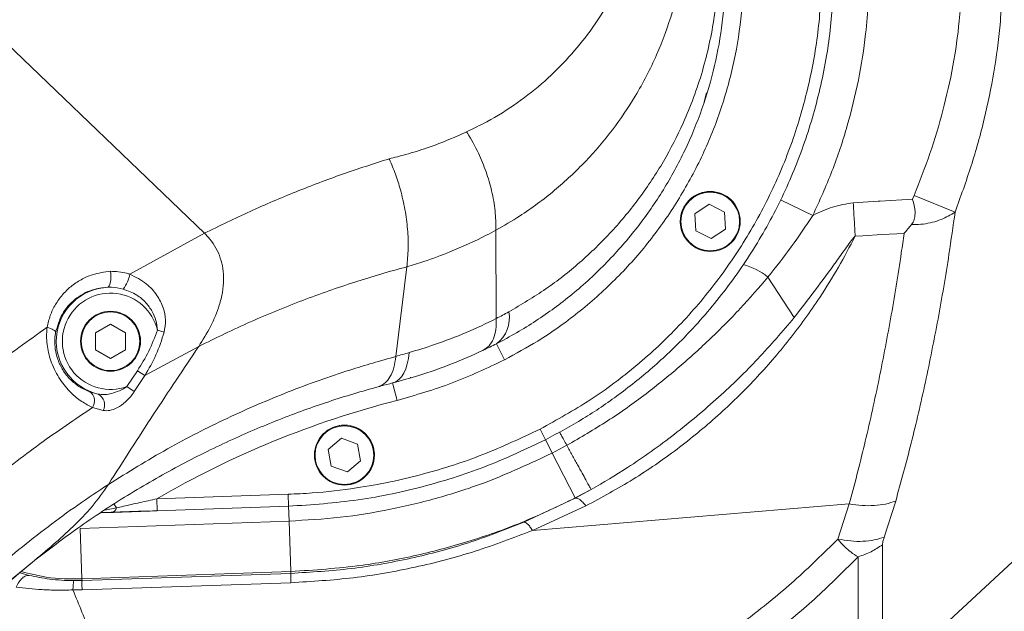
# Model space of a CAD drawing. Header units: millimetres. Extents: x 19214 to 26510, y -7957 to -532.
# Tile 139 of 150: x 22242 to 22406, y -1999 to -1900. Entities that reach past the tile are written whole.
import ezdxf

# ---------------------------------------------------------------- set-up
doc = ezdxf.new("R2010")
doc.units = ezdxf.units.MM
doc.header["$LTSCALE"] = 0.3175
doc.layers.add('1轮廓实线层', color=7, linetype='Continuous', lineweight=18)
doc.layers.add('7标注层', color=4, linetype='Continuous', lineweight=13)
doc.styles.add('标准汉字', font='gbenor.shx', dxfattribs={"bigfont": 'gbcbig.shx'})
doc.dimstyles.new('M1：18', dxfattribs={"dimscale": 18, "dimtxt": 3.5, "dimasz": 2.5, "dimexe": 2, "dimexo": 0, "dimgap": 1.5, "dimtad": 1, "dimdec": 1, "dimdsep": 46, "dimtxsty": '标准汉字', "dimcen": 5, "dimdle": 5, "dimclrd": 1, "dimclre": 1, "dimclrt": 256, "dimadec": 4, "dimazin": 2, "dimtfac": 1, "dimtdec": 1, "dimtmove": 0, "dimatfit": 3, "dimfxl": 1, "dimtolj": 1, "dimarcsym": 0})

# ---------------------------------------------------------------- blocks, each defined once
blk = doc.blocks.new('*D23')
at = {"layer": '7标注层', "color": 1, "lineweight": -2, "ltscale": 10, "transparency": 16777216}
for p, q in [((22118.02, -2008.55), (22118.02, -1561.34)), ((22311.04, -2053.51), (22636.23, -1996.17))]:
    blk.add_line(p, q, dxfattribs=at)
blk.add_arc((22118.02, -2087.55), 490.21, 15.2614, 84.7386, dxfattribs=at)
at = {"layer": '7标注层', "color": 1, "transparency": 16777216}
for points in [[(22163.31, -1591.91), (22162.62, -1606.89), (22118.02, -1597.34)], [(22583.62, -1960.15), (22598.26, -1956.87), (22600.78, -2002.42)]]:
    blk.add_solid(points, dxfattribs=at)
at = {"layer": 'Defpoints', "color": 0, "transparency": 16777216}
for p in [(22511.23, -1794.81), (22118.02, -2008.55), (22311.04, -2053.51), (22118.02, -2087.55), (22118.02, -2883.07)]:
    blk.add_point(p, dxfattribs=at)
at = {"layer": '7标注层', "transparency": 16777216, "insert": (22291.37, -1566.94), "char_height": 63, "attachment_point": 5, "rotation": 341.5828, "style": '标准汉字'}
blk.add_mtext('\\A1;80%%d', dxfattribs=at)
blk = doc.blocks.new('*D26')
at = {"layer": '7标注层', "color": 1, "lineweight": -2, "ltscale": 10, "transparency": 16777216}
for p, q in [((22118.02, -2029.32), (22118.02, -1641.83)), ((22868.02, -1808.73), (22868.02, -1641.83)), ((22163.02, -1677.83), (22823.02, -1677.83))]:
    blk.add_line(p, q, dxfattribs=at)
at = {"layer": '7标注层', "color": 1, "transparency": 16777216}
for points in [[(22163.02, -1670.33), (22163.02, -1685.33), (22118.02, -1677.83)], [(22823.02, -1685.33), (22823.02, -1670.33), (22868.02, -1677.83)]]:
    blk.add_solid(points, dxfattribs=at)
at = {"layer": 'Defpoints', "color": 0, "transparency": 16777216}
for p in [(22868.02, -1677.83), (22868.02, -1808.73), (22118.02, -2029.32)]:
    blk.add_point(p, dxfattribs=at)
at = {"layer": '7标注层', "transparency": 16777216, "insert": (22493.02, -1619.33), "char_height": 63, "attachment_point": 5, "style": '标准汉字'}
blk.add_mtext('\\A1;750', dxfattribs=at)
blk = doc.blocks.new('*D30')
at = {"layer": '7标注层', "color": 1, "lineweight": -2, "ltscale": 10, "transparency": 16777216}
for p, q in [((22118.02, -1312.58), (24046.52, -1312.58)), ((24010.52, -1357.58), (24010.52, -2772.55)), ((23623.2, -2817.55), (24046.52, -2817.55))]:
    blk.add_line(p, q, dxfattribs=at)
at = {"layer": '7标注层', "color": 1, "transparency": 16777216}
for points in [[(24018.02, -1357.58), (24003.02, -1357.58), (24010.52, -1312.58)], [(24003.02, -2772.55), (24018.02, -2772.55), (24010.52, -2817.55)]]:
    blk.add_solid(points, dxfattribs=at)
at = {"layer": 'Defpoints', "color": 0, "transparency": 16777216}
for p in [(22118.02, -1312.58), (23623.2, -2817.55), (24010.52, -2817.55)]:
    blk.add_point(p, dxfattribs=at)
at = {"layer": '7标注层', "transparency": 16777216, "insert": (23952.02, -2065.06), "char_height": 63, "attachment_point": 5, "rotation": 90, "style": '标准汉字'}
blk.add_mtext('\\A1;1505', dxfattribs=at)
blk = doc.blocks.new('*D36')
at = {"layer": '7标注层', "color": 1, "lineweight": -2, "ltscale": 10, "transparency": 16777216}
for p, q in [((22295.06, -1891.55), (20467.77, -1891.55)), ((20503.77, -1936.55), (20503.77, -2042.55)), ((21988.85, -2087.55), (20467.77, -2087.55))]:
    blk.add_line(p, q, dxfattribs=at)
at = {"layer": '7标注层', "color": 1, "transparency": 16777216}
for points in [[(20511.27, -1936.55), (20496.27, -1936.55), (20503.77, -1891.55)], [(20496.27, -2042.55), (20511.27, -2042.55), (20503.77, -2087.55)]]:
    blk.add_solid(points, dxfattribs=at)
at = {"layer": 'Defpoints', "color": 0, "transparency": 16777216}
for p in [(22295.06, -1891.55), (20503.77, -2087.55), (21988.85, -2087.55)]:
    blk.add_point(p, dxfattribs=at)
at = {"layer": '7标注层', "transparency": 16777216, "insert": (20445.27, -1989.55), "char_height": 63, "attachment_point": 5, "rotation": 90, "style": '标准汉字'}
blk.add_mtext('\\A1;196', dxfattribs=at)

msp = doc.modelspace()

# ---------------------------------------------------------------- linework, layer by layer
at = {"layer": '1轮廓实线层', "ltscale": 10}
for p, q in [((22221.552, -1886.385), (22272.675, -1935.517)), ((22355.992, -1913.564), (22356.4, -1912.094)), ((22374.12, -1932.544), (22368.721, -1929.927)), ((22390.756, -1929.855), (22391.037, -1929.222)), ((22391.037, -1929.222), (22397.839, -1931.974)), ((22356.846, -1930.692), (22354.459, -1932.267)), ((22354.459, -1932.267), (22354.629, -1935.122)), ((22359.404, -1931.973), (22356.846, -1930.692)), ((22359.574, -1934.827), (22359.404, -1931.973)), ((22260.229, -1942.348), (22272.675, -1935.517)), ((22321.276, -1935.014), (22321.276, -1935.009)), ((22321.276, -1935.014), (22321.343, -1949.743)), ((22354.629, -1935.122), (22357.186, -1936.402)), ((22357.186, -1936.402), (22359.574, -1934.827)), ((22306.415, -1941.129), (22304.582, -1956.081)), ((22306.415, -1941.129), (22306.416, -1941.118)), ((22366.641, -1942.837), (22371.03, -1949.582)), ((22257.016, -1950.687), (22254.539, -1952.117)), ((22259.493, -1952.117), (22257.016, -1950.687)), ((22264.832, -1951.686), (22265.966, -1952.03)), ((22254.539, -1952.117), (22254.539, -1954.977)), ((22259.493, -1954.977), (22259.493, -1952.117)), ((22254.539, -1954.977), (22257.016, -1956.407)), ((22257.016, -1956.407), (22259.493, -1954.977)), ((22271.718, -1954.404), (22262.73, -1959.277)), ((22321.363, -1953.954), (22322.726, -1956.626)), ((22304.578, -1956.112), (22304.582, -1956.081)), ((22259.741, -1961.105), (22261.49, -1958.456)), ((22261.49, -1958.456), (22262.73, -1959.277)), ((22262.73, -1959.277), (22260.983, -1961.923)), ((22307.016, -1959.688), (22307.016, -1959.513)), ((22259.741, -1961.105), (22260.983, -1961.923)), ((22304.039, -1960.504), (22304.785, -1963.41)), ((22253.544, -1961.959), (22254.983, -1962.349)), ((22255.777, -1965.105), (22254.024, -1964.614)), ((22328.635, -1968.206), (22329.544, -1969.987)), ((22295.507, -1969.733), (22293.324, -1971.581)), ((22298.199, -1970.699), (22295.507, -1969.733)), ((22330.672, -1972.196), (22329.522, -1969.943)), ((22293.324, -1971.581), (22293.834, -1974.395)), ((22298.708, -1973.513), (22298.199, -1970.699)), ((22333.104, -1970.909), (22330.672, -1972.196)), ((22330.672, -1972.196), (22334.498, -1979.695)), ((22293.834, -1974.395), (22296.526, -1975.361)), ((22296.526, -1975.361), (22298.708, -1973.513)), ((22264.736, -1979.844), (22286.643, -1979.079)), ((22264.736, -1979.844), (22264.806, -1981.843)), ((22286.643, -1979.079), (22286.712, -1981.078)), ((22334.513, -1979.724), (22325.941, -1983.759)), ((22337.157, -1978.287), (22334.498, -1979.695)), ((22334.513, -1979.724), (22334.498, -1979.695)), ((22337.157, -1978.287), (22334.513, -1979.724)), ((22256.091, -1981.754), (22257.998, -1981.356)), ((22257.579, -1980.701), (22257.998, -1981.356)), ((22286.712, -1981.078), (22264.806, -1981.843)), ((22286.801, -1983.556), (22286.713, -1981.029)), ((22327.382, -1985.1), (22380.189, -1980.696)), ((22336.281, -1981.025), (22327.382, -1985.1)), ((22378.291, -1986.554), (22380.189, -1980.696)), ((22387.933, -1980.209), (22386.034, -1986.218)), ((22257.269, -1982.106), (22255.469, -1982.169)), ((22255.546, -1982.117), (22263.25, -1981.848)), ((22286.801, -1983.556), (22251.966, -1984.773)), ((22251.966, -1984.773), (22252.26, -1993.186)), ((22286.801, -1983.556), (22287.095, -1991.97)), ((22385.764, -2010.425), (22414.506, -1983.751)), ((22385.725, -1987.503), (22385.725, -2000.487)), ((22381.666, -1989.504), (22381.666, -2002.76)), ((22241.938, -1992.169), (22243.471, -1992.609)), ((22287.095, -1991.97), (22252.26, -1993.186)), ((22287.106, -1992.277), (22252.27, -1993.472)), ((22287.095, -1991.97), (22287.106, -1992.277)), ((22250.907, -1993.492), (22252.27, -1993.472)), ((22252.26, -1993.186), (22252.27, -1993.472)), ((22287.106, -1993.834), (22252.27, -1995.025)), ((22250.749, -1995.048), (22252.269, -1995.025))]:
    msp.add_line(p, q, dxfattribs=at)
at = {"layer": '1轮廓实线层', "lineweight": 20, "ltscale": 10}
for points in [[(22380.858, -1930.427), (22385.009, -1930.187), (22385.322, -1930.169), (22390.756, -1929.855)], [(22389.335, -1935.537), (22385.644, -1935.749), (22382.478, -1935.931), (22381.179, -1936.006)], [(22257.022, -1941.87), (22257.075, -1942.321), (22257.092, -1942.784), (22257.07, -1943.233), (22257.012, -1943.644), (22256.92, -1943.996), (22256.799, -1944.27), (22256.657, -1944.45), (22256.5, -1944.528)], [(22246.449, -1951.209), (22246.749, -1951.295), (22247.026, -1951.394), (22247.273, -1951.504), (22247.483, -1951.621), (22247.651, -1951.743), (22247.772, -1951.866), (22247.843, -1951.988), (22247.862, -1952.104)], [(22306.817, -1955.435), (22306.698, -1956.426), (22306.506, -1957.337), (22306.244, -1958.155), (22305.915, -1958.869), (22305.525, -1959.468), (22305.077, -1959.945), (22304.58, -1960.292), (22304.039, -1960.504)]]:
    msp.add_lwpolyline(points, dxfattribs=at)
at = {"layer": '1轮廓实线层', "ltscale": 10}
for centre, radius in [((22357.016, -1933.547), 5), ((22357.016, -1933.547), 4.9), ((22257.016, -1953.547), 5), ((22257.016, -1953.547), 4.9), ((22296.016, -1972.547), 5), ((22296.016, -1972.547), 4.9)]:
    msp.add_circle(centre, radius, dxfattribs=at)
at = {"layer": '1轮廓实线层', "lineweight": 20, "ltscale": 10}
for centre, radius, start, end in [((22357.016, -1933.547), 5, 90, 213.40427), ((22357.016, -1933.547), 5, 33.40427, 90), ((22359.811, -1951.255), 10.84, 50.94672, 75.68619), ((22254.337, -1941.249), 5.994, 323.2571, 349.43491), ((22257.016, -1953.547), 9.034, 93.27907, 256.99261), ((22257.016, -1953.547), 8.034, 13.39255, 289.82297), ((22318.264, -1949.7), 5.263, 306.06922, 11.62745), ((22252.427, -1963.532), 1.929, 325.87026, 54.61898), ((22254.046, -1964.111), 1.996, 330.12791, 62.00482), ((22343.794, -2115.486), 157, 104.38682, 120.23551), ((22296.016, -1972.547), 5, 280.25699, 100.25699), ((22257.053, -1981.167), 0.964, 282.95656, 348.70506), ((22343.794, -2115.486), 160, 128.59759, 150.91564)]:
    msp.add_arc(centre, radius, start, end, dxfattribs=at)
at = {"layer": '1轮廓实线层', "ltscale": 10}
for points, knots in [([(22396.497, -1847.72), (22397.448, -1850.148), (22399.354, -1855.012), (22401.857, -1863.022), (22403.944, -1871.721), (22405.373, -1881.217), (22405.903, -1890.914), (22405.516, -1900.117), (22404.402, -1908.642), (22402.771, -1916.515), (22400.613, -1924.318), (22398.764, -1929.422), (22397.839, -1931.974)], [0, 0, 0, 0, 27840.411802, 55768.9053538, 89518.1938731, 123260.2673752, 158143.6857971, 193026.7634948, 221428.6807135, 249833.9609819, 278803.4203653, 307777.1373425, 307777.1373425, 307777.1373425, 307777.1373425]), ([(22391.037, -1929.222), (22391.936, -1926.894), (22393.733, -1922.24), (22395.895, -1915.017), (22397.566, -1907.617), (22398.696, -1899.67), (22399.091, -1891.26), (22398.613, -1882.345), (22397.204, -1873.407), (22395.077, -1865.099), (22392.543, -1857.514), (22390.645, -1852.954), (22389.694, -1850.669)], [0, 0, 0, 0, 28446.87341, 56888.8008325, 85895.8001234, 114897.6141428, 148323.4854802, 181749.5658672, 216538.600157, 251338.845983, 279448.6661895, 307660.0259871, 307660.0259871, 307660.0259871, 307660.0259871]), ([(22316.38, -1918.59), (22317.513, -1918.047), (22320.507, -1916.61), (22324.924, -1913.813), (22329.502, -1910.176), (22333.543, -1906.154), (22337.303, -1901.522), (22340.659, -1896.267), (22343.447, -1890.367), (22345.576, -1884.052), (22346.267, -1879.581), (22346.626, -1877.262)], [0, 0, 0, 0, 17747.3238184, 46921.1096065, 76206.6559878, 105521.6065209, 134735.6349351, 170127.9922915, 205587.0275689, 240981.5874707, 279106.406256, 279106.406256, 279106.406256, 279106.406256]), ([(22353.164, -1882.903), (22353.164, -1882.903), (22353.1, -1885.648), (22352.604, -1890.934), (22350.861, -1898.567), (22348.215, -1905.8), (22344.82, -1912.385), (22340.812, -1918.315), (22336.327, -1923.591), (22331.168, -1928.434), (22326.073, -1932.211), (22322.635, -1934.27), (22321.276, -1935.014), (22321.276, -1935.014)], [0, 0, 0, 0, 0.1967024, 36682.8153706, 71439.6457414, 106269.8253224, 141024.1401937, 170880.7397276, 200858.4789026, 230808.1121819, 260626.2232217, 279191.3209525, 279191.5176549, 279191.5176549, 279191.5176549, 279191.5176549]), ([(22323.419, -1948.639), (22325.517, -1947.399), (22329.714, -1944.918), (22335.425, -1940.396), (22340.665, -1935.31), (22345.329, -1929.644), (22349.321, -1923.584), (22352.94, -1916.56), (22355.903, -1908.503), (22357.897, -1899.396), (22358.385, -1893.125), (22358.406, -1889.966), (22358.406, -1889.965), (22358.406, -1889.965)], [0, 0, 0, 0, 29578.9161044, 59161.8700528, 90428.814716, 121820.0729765, 153225.4256991, 184511.6648773, 225143.2846538, 265892.4903188, 306512.6377185, 306512.84341, 306517.6633625, 306517.6633625, 306517.6633625, 306517.6633625]), ([(22359.568, -1892.784), (22359.567, -1892.834), (22359.521, -1895.367), (22359.155, -1900.338), (22357.842, -1907.64), (22355.75, -1914.798), (22352.892, -1921.73), (22349.312, -1928.315), (22344.99, -1934.573), (22339.9, -1940.444), (22334.202, -1945.694), (22328.021, -1950.242), (22323.643, -1952.79), (22321.363, -1953.954), (22321.363, -1953.954)], [0, 0, 0, 0, 666.9604807, 33787.3456228, 66910.0186131, 101074.4258222, 135239.1669364, 169013.4650845, 202786.0450015, 237717.5366929, 272644.9305913, 304796.6969987, 337245.2530543, 337245.4749187, 337245.4749187, 337245.4749187, 337245.4749187]), ([(22362.579, -1891.547), (22362.488, -1894.283), (22362.306, -1899.763), (22360.871, -1907.874), (22358.613, -1915.783), (22355.443, -1923.378), (22351.456, -1930.575), (22346.692, -1937.286), (22341.192, -1943.409), (22335.04, -1948.87), (22328.85, -1953.304), (22324.585, -1955.617), (22322.726, -1956.626)], [0, 0, 0, 0, 31344.6999295, 62789.2847069, 94133.8275439, 125478.4295678, 156922.9696589, 188267.5883638, 219615.7689704, 251063.8745161, 282411.9448302, 306646.5273054, 306646.5273054, 306646.5273054, 306646.5273054]), ([(22328.635, -1968.206), (22331.456, -1966.646), (22337.108, -1963.521), (22344.849, -1957.673), (22351.938, -1951.07), (22358.209, -1943.679), (22363.625, -1935.643), (22368.116, -1927.054), (22371.596, -1918.005), (22374.033, -1908.628), (22375.371, -1899.756), (22375.516, -1894.041), (22375.579, -1891.547)], [0, 0, 0, 0, 31328.752047, 62757.3224399, 94085.9445854, 125414.6631412, 156843.2528968, 188171.9851166, 219506.4641106, 250940.811992, 282275.1951308, 306527.4918404, 306527.4918404, 306527.4918404, 306527.4918404]), ([(22377.579, -1891.547), (22377.515, -1894.099), (22377.367, -1899.947), (22375.997, -1909.025), (22373.503, -1918.62), (22369.943, -1927.879), (22365.347, -1936.668), (22359.807, -1944.891), (22353.866, -1951.883), (22347.799, -1957.714), (22341.947, -1962.423), (22335.869, -1966.568), (22331.653, -1968.847), (22329.544, -1969.987)], [0, 0, 0, 0, 26675.8089261, 61141.3141806, 95716.7720616, 130182.3803554, 164641.6785656, 199210.8128824, 233670.0964045, 260380.1337749, 287090.0976755, 312138.5312191, 337186.9487042, 337186.9487042, 337186.9487042, 337186.9487042]), ([(22383.53, -1891.547), (22383.415, -1895.116), (22383.217, -1901.291), (22381.81, -1909.971), (22379.948, -1917.641), (22377.447, -1925.219), (22375.229, -1930.102), (22374.12, -1932.544)], [0, 0, 0, 0, 41318.2345389, 71487.2053832, 101656.1996482, 132701.9432904, 163747.7332388, 163747.7332388, 163747.7332388, 163747.7332388]), ([(22303.469, -1923.093), (22304.39, -1922.865), (22306.56, -1922.329), (22310.433, -1921.102), (22313.793, -1919.788), (22315.901, -1918.812), (22316.38, -1918.59)], [0, 0, 0, 0, 26759.1150797, 62971.1210992, 116827.1735392, 132676.8494348, 132676.8494348, 132676.8494348, 132676.8494348]), ([(22316.38, -1918.59), (22316.43, -1918.667), (22317.151, -1919.798), (22318.348, -1921.985), (22319.687, -1925.255), (22320.635, -1928.513), (22321.222, -1931.824), (22321.258, -1933.947), (22321.276, -1935.009)], [0, 0, 0, 0, 2989.4980401, 43633.6595094, 79496.1069699, 115358.553082, 152987.5081413, 190616.4603502, 190616.4603502, 190616.4603502, 190616.4603502]), ([(22272.675, -1935.517), (22275.211, -1934.277), (22280.282, -1931.796), (22287.961, -1928.542), (22295.689, -1925.594), (22300.875, -1923.926), (22303.469, -1923.093)], [0, 0, 0, 0, 32993.9169064, 65988.8806579, 99207.8612087, 132427.7827246, 132427.7827246, 132427.7827246, 132427.7827246]), ([(22306.416, -1941.118), (22306.515, -1940.118), (22306.713, -1938.117), (22306.593, -1934.873), (22306.159, -1931.565), (22305.453, -1928.467), (22304.556, -1925.662), (22303.867, -1923.964), (22303.485, -1923.128), (22303.469, -1923.093)], [0, 0, 0, 0, 38992.528371, 77985.1310515, 116977.1378621, 155969.1957006, 187702.1709006, 219435.1521878, 220848.3256931, 220848.3256931, 220848.3256931, 220848.3256931]), ([(22374.12, -1932.544), (22374.161, -1932.524), (22375.229, -1932.004), (22377.394, -1931.002), (22379.693, -1930.621), (22380.858, -1930.427)], [0, 0, 0, 0, 1997.6163849, 53124.2184357, 105692.1250909, 105692.1250909, 105692.1250909, 105692.1250909]), ([(22390.756, -1929.855), (22390.759, -1929.865), (22390.969, -1930.545), (22391.218, -1931.611), (22391.12, -1932.969), (22390.859, -1933.69), (22390.623, -1934.003), (22390.564, -1934.082)], [0, 0, 0, 0, 1153.3001731, 79266.5990917, 119708.7066076, 152842.7870789, 163910.6574379, 163910.6574379, 163910.6574379, 163910.6574379]), ([(22397.839, -1931.974), (22397.508, -1934.327), (22396.652, -1940.4), (22395.025, -1949.939), (22392.915, -1960.478), (22390.56, -1970.67), (22388.811, -1977.022), (22387.933, -1980.209)], [0, 0, 0, 0, 22069.2919167, 56964.9018429, 92111.1843572, 127801.3725517, 163742.8852723, 163742.8852723, 163742.8852723, 163742.8852723]), ([(22397.839, -1931.974), (22397.087, -1932.428), (22395.525, -1933.369), (22393.058, -1933.977), (22391.346, -1934.095), (22390.679, -1934.083), (22390.564, -1934.082)], [0, 0, 0, 0, 48544.6648621, 100684.7558017, 127639.0967497, 133305.8989618, 133305.8989618, 133305.8989618, 133305.8989618]), ([(22374.12, -1932.544), (22372.942, -1934.306), (22370.58, -1937.84), (22367.956, -1941.169), (22366.641, -1942.837)], [0, 0, 0, 0, 37442.7461098, 75064.5786076, 75064.5786076, 75064.5786076, 75064.5786076]), ([(22271.718, -1954.404), (22272.409, -1953.312), (22273.789, -1951.13), (22275.063, -1948.06), (22275.715, -1945.402), (22275.976, -1942.757), (22275.534, -1939.594), (22274.13, -1937.017), (22272.981, -1935.832), (22272.675, -1935.517)], [0, 0, 0, 0, 41380.1831682, 82656.8059828, 105792.1311514, 128894.9577321, 167530.1853423, 206320.2315942, 220373.7086561, 220373.7086561, 220373.7086561, 220373.7086561]), ([(22271.718, -1954.404), (22272.409, -1953.312), (22273.789, -1951.13), (22275.063, -1948.06), (22275.715, -1945.402), (22275.976, -1942.757), (22275.534, -1939.594), (22274.13, -1937.017), (22272.981, -1935.832), (22272.675, -1935.517)], [0, 0, 0, 0, 41380.1316233, 82656.7663376, 105792.0981759, 128894.931417, 167530.1701654, 206320.2276002, 220373.7087136, 220373.7087136, 220373.7087136, 220373.7087136]), ([(22321.276, -1935.009), (22321.276, -1935.009), (22320.744, -1935.298), (22318.279, -1936.599), (22314.326, -1938.415), (22309.83, -1940.081), (22307.38, -1940.848), (22306.415, -1941.129), (22306.415, -1941.129)], [0, 0, 0, 0, 0.4146576, 15422.830917, 70791.7107877, 108557.2361985, 132671.629178, 132672.0437449, 132672.0437449, 132672.0437449, 132672.0437449]), ([(22380.189, -1980.696), (22380.189, -1980.696), (22381.063, -1977.505), (22382.753, -1970.918), (22385.065, -1960.582), (22387.123, -1949.86), (22388.496, -1941.455), (22389.181, -1936.622), (22389.335, -1935.537)], [0, 0, 0, 0, 0.1910411, 38682.1383976, 77362.8933205, 115045.4319252, 152726.6188694, 163634.1631085, 163634.1631085, 163634.1631085, 163634.1631085]), ([(22390.564, -1934.082), (22390.161, -1934.561), (22389.752, -1935.049), (22389.341, -1935.529), (22389.335, -1935.537)], [0, 0, 0, 0, 73967.7229884, 75167.5488334, 75167.5488334, 75167.5488334, 75167.5488334]), ([(22381.179, -1936.006), (22380.264, -1937.753), (22378.428, -1941.257), (22374.813, -1947.063), (22370.267, -1953.364), (22364.584, -1959.949), (22358.337, -1966.059), (22351.529, -1971.642), (22344.217, -1976.724), (22338.932, -1979.588), (22336.281, -1981.025)], [0, 0, 0, 0, 22421.5355831, 44958.7317481, 78306.2006308, 111908.6929663, 145764.7188568, 179879.3724679, 214249.0400088, 248854.5595447, 248854.5595447, 248854.5595447, 248854.5595447]), ([(22381.179, -1936.006), (22381.179, -1936.006), (22380.584, -1936.664), (22379.542, -1938.105), (22376.273, -1942.733), (22373.384, -1946.507), (22371.03, -1949.582)], [0, 0, 0, 0, 0.2579514, 16452.9360937, 32971.3514631, 105679.9740338, 105679.9740338, 105679.9740338, 105679.9740338]), ([(22246.449, -1951.209), (22246.603, -1950.544), (22246.909, -1949.215), (22247.791, -1947.401), (22248.945, -1945.78), (22250.38, -1944.366), (22252.075, -1943.222), (22254.269, -1942.221), (22256, -1942), (22257.022, -1941.87)], [0, 0, 0, 0, 28894.0569471, 57800.0206385, 86665.6901161, 115535.6095219, 145912.8275385, 176283.9374627, 220067.4969796, 220067.4969796, 220067.4969796, 220067.4969796]), ([(22257.022, -1941.87), (22257.925, -1941.909), (22259.005, -1941.955), (22260.057, -1942.293), (22260.229, -1942.348)], [0, 0, 0, 0, 62341.7653021, 74581.2422347, 74581.2422347, 74581.2422347, 74581.2422347]), ([(22306.416, -1941.118), (22306.416, -1941.118), (22303.516, -1941.893), (22297.723, -1943.596), (22289.036, -1946.655), (22280.357, -1950.188), (22274.598, -1952.999), (22271.718, -1954.404)], [0, 0, 0, 0, 0.1811767, 32940.5601383, 65879.6809657, 99150.0625868, 132417.8623223, 132417.8623223, 132417.8623223, 132417.8623223]), ([(22260.229, -1942.348), (22261.192, -1942.826), (22262.939, -1943.694), (22264.792, -1945.753), (22265.85, -1947.849), (22266.298, -1949.986), (22266.075, -1951.355), (22265.966, -1952.03)], [0, 0, 0, 0, 42629.8600556, 77355.3210418, 108410.6781256, 135892.9513163, 162592.5139301, 162592.5139301, 162592.5139301, 162592.5139301]), ([(22366.641, -1942.837), (22365.121, -1944.602), (22362.079, -1948.133), (22357.103, -1953.115), (22351.878, -1957.882), (22346.153, -1962.51), (22339.939, -1966.95), (22335.386, -1969.587), (22333.104, -1970.909)], [0, 0, 0, 0, 30372.4302599, 60751.3440909, 91564.1548041, 122374.9374072, 156492.4015702, 190793.637187, 190793.637187, 190793.637187, 190793.637187]), ([(22256.5, -1944.528), (22255.665, -1944.632), (22253.669, -1944.88), (22251.022, -1946.415), (22248.788, -1948.88), (22248.17, -1951.031), (22247.862, -1952.104)], [0, 0, 0, 0, 26246.5257202, 62794.0318276, 97565.3861264, 132163.8397338, 132163.8397338, 132163.8397338, 132163.8397338]), ([(22259.14, -1944.835), (22258.483, -1944.69), (22257.608, -1944.496), (22256.721, -1944.522), (22256.5, -1944.528)], [0, 0, 0, 0, 55947.5153044, 74573.3060527, 74573.3060527, 74573.3060527, 74573.3060527]), ([(22264.832, -1951.686), (22264.772, -1951.14), (22264.651, -1950.053), (22263.981, -1948.483), (22262.918, -1947.019), (22261.31, -1945.645), (22259.912, -1945.123), (22259.14, -1944.835)], [0, 0, 0, 0, 28038.5808642, 55760.6935503, 86434.3450786, 120532.5334247, 162599.9592275, 162599.9592275, 162599.9592275, 162599.9592275]), ([(22321.343, -1949.74), (22321.343, -1949.74), (22322.043, -1949.381), (22322.731, -1949.01), (22323.419, -1948.639)], [0, 0, 0, 0, 1.6348978, 74849.5805567, 74849.5805567, 74849.5805567, 74849.5805567]), ([(22306.817, -1955.435), (22308.238, -1955.005), (22311.492, -1954.02), (22316.354, -1952.129), (22319.71, -1950.574), (22321.343, -1949.747), (22321.343, -1949.747)], [0, 0, 0, 0, 29454.559053, 67399.7732013, 105223.5404676, 105223.8895125, 105223.8895125, 105223.8895125, 105223.8895125]), ([(22321.343, -1949.743), (22321.339, -1950.372), (22321.33, -1951.631), (22320.893, -1953.169), (22320.187, -1954.387), (22319.491, -1954.826), (22319.143, -1955.046)], [0, 0, 0, 0, 33165.8988782, 66335.9927085, 99510.2802707, 132688.7545666, 132688.7545666, 132688.7545666, 132688.7545666]), ([(22371.03, -1949.582), (22369.048, -1951.911), (22365.083, -1956.569), (22358.363, -1963.043), (22351.124, -1969.153), (22343.978, -1974.246), (22339.212, -1977.134), (22337.157, -1978.287), (22337.157, -1978.287)], [0, 0, 0, 0, 33500.6121319, 67007.6600125, 102294.8563171, 137576.6468101, 163343.0640631, 163343.2757515, 163343.2757515, 163343.2757515, 163343.2757515]), ([(22156.103, -2092.714), (22157.032, -2087.62), (22158.892, -2077.433), (22163.18, -2062.327), (22168.571, -2047.448), (22175.101, -2033.001), (22182.615, -2019.212), (22191.092, -2006.026), (22200.524, -1993.476), (22210.021, -1982.576), (22219.219, -1973.278), (22227.956, -1965.36), (22237.039, -1957.937), (22243.313, -1953.451), (22246.449, -1951.209)], [0, 0, 0, 0, 31636.6435388, 63272.7875683, 95797.0509245, 128321.1162569, 160314.4593376, 192308.1928373, 225215.4705036, 258123.9470126, 283298.2843451, 308473.2255921, 334030.2108961, 359587.5964826, 359587.5964826, 359587.5964826, 359587.5964826]), ([(22254.024, -1964.614), (22253.418, -1964.302), (22252.208, -1963.677), (22250.352, -1962.156), (22248.548, -1960.034), (22247.13, -1957.313), (22246.393, -1954.42), (22246.323, -1952.411), (22246.432, -1951.377), (22246.449, -1951.209)], [0, 0, 0, 0, 35162.4673575, 70231.7645196, 108356.8818763, 147041.668506, 180626.6182172, 213567.7809912, 219996.5228228, 219996.5228228, 219996.5228228, 219996.5228228]), ([(22261.49, -1958.456), (22262.162, -1957.397), (22263.518, -1955.261), (22264.392, -1952.885), (22264.832, -1951.686)], [0, 0, 0, 0, 36952.354773, 74577.6833525, 74577.6833525, 74577.6833525, 74577.6833525]), ([(22247.862, -1952.104), (22247.842, -1952.234), (22247.718, -1953.01), (22247.69, -1954.523), (22248.146, -1956.598), (22248.808, -1957.949), (22249.635, -1959.21), (22250.669, -1960.335), (22252.124, -1961.373), (22253.07, -1961.764), (22253.544, -1961.959)], [0, 0, 0, 0, 7289.9631647, 43708.2292935, 79534.6998415, 113148.5436673, 120951.1727611, 163501.1391693, 205332.5886767, 247315.506796, 247315.506796, 247315.506796, 247315.506796]), ([(22265.966, -1952.03), (22265.555, -1953.308), (22264.741, -1955.843), (22263.396, -1958.139), (22262.73, -1959.277)], [0, 0, 0, 0, 37625.2427496, 74576.3819907, 74576.3819907, 74576.3819907, 74576.3819907]), ([(22256.683, -1977.427), (22259.178, -1973.514), (22264.107, -1965.786), (22269.203, -1958.166), (22271.718, -1954.404)], [0, 0, 0, 0, 37742.4368294, 74543.5465562, 74543.5465562, 74543.5465562, 74543.5465562]), ([(22256.683, -1977.427), (22259.178, -1973.514), (22264.107, -1965.786), (22269.203, -1958.166), (22271.718, -1954.404)], [0, 0, 0, 0, 37742.4286632, 74543.5465611, 74543.5465611, 74543.5465611, 74543.5465611]), ([(22319.143, -1955.046), (22319.115, -1955.059), (22317.389, -1955.876), (22313.877, -1957.388), (22308.849, -1959.188), (22305.502, -1960.103), (22304.039, -1960.504)], [0, 0, 0, 0, 763.0221663, 48176.4515437, 95725.4246073, 132620.2785256, 132620.2785256, 132620.2785256, 132620.2785256]), ([(22321.363, -1953.954), (22321.363, -1953.954), (22320.631, -1954.327), (22319.887, -1954.687), (22319.143, -1955.046)], [0, 0, 0, 0, 1.5848937, 74837.2837636, 74837.2837636, 74837.2837636, 74837.2837636]), ([(22256.683, -1977.427), (22259.947, -1975.401), (22266.476, -1971.351), (22276.503, -1966.262), (22286.644, -1961.877), (22296.035, -1958.548), (22302.022, -1956.795), (22304.578, -1956.113), (22304.578, -1956.113)], [0, 0, 0, 0, 33849.7142475, 67702.5242785, 102268.9120965, 136840.0918786, 162532.4640739, 162532.6225831, 162532.6225831, 162532.6225831, 162532.6225831]), ([(22304.578, -1956.112), (22304.489, -1956.736), (22304.304, -1958.029), (22303.683, -1959.473), (22302.815, -1960.628), (22302.071, -1960.953), (22301.651, -1961.136)], [0, 0, 0, 0, 31969.5522826, 66224.3393938, 95203.6213385, 132537.415478, 132537.415478, 132537.415478, 132537.415478]), ([(22304.582, -1956.081), (22304.582, -1956.081), (22305.333, -1955.861), (22306.075, -1955.648), (22306.817, -1955.435)], [0, 0, 0, 0, 1.7183168, 74765.339368, 74765.339368, 74765.339368, 74765.339368]), ([(22322.726, -1956.626), (22319.848, -1957.997), (22314.055, -1960.754), (22307.888, -1962.521), (22304.785, -1963.41)], [0, 0, 0, 0, 37159.8647959, 74776.1560547, 74776.1560547, 74776.1560547, 74776.1560547]), ([(22301.651, -1961.136), (22301.503, -1961.176), (22298.578, -1961.978), (22292.878, -1963.719), (22284.574, -1966.759), (22276.213, -1970.361), (22267.784, -1974.584), (22259.332, -1979.487), (22251.352, -1984.747), (22246.317, -1988.634), (22243.979, -1990.439)], [0, 0, 0, 0, 1874.6494885, 37019.3387312, 72183.5469106, 107319.1965264, 143581.6138764, 179883.5054436, 216136.4694775, 247570.6339824, 247570.6339824, 247570.6339824, 247570.6339824]), ([(22254.983, -1962.349), (22255.282, -1962.391), (22255.917, -1962.48), (22256.997, -1962.341), (22258.227, -1961.964), (22259.154, -1961.49), (22259.66, -1961.159), (22259.741, -1961.105)], [0, 0, 0, 0, 30565.3479893, 64827.3752363, 105420.5203169, 153324.3491384, 162499.9481033, 162499.9481033, 162499.9481033, 162499.9481033]), ([(22304.039, -1960.504), (22303.408, -1960.668), (22302.617, -1960.873), (22301.814, -1961.092), (22301.651, -1961.136)], [0, 0, 0, 0, 59635.9431158, 74742.8959864, 74742.8959864, 74742.8959864, 74742.8959864]), ([(22260.983, -1961.923), (22260.917, -1962.021), (22260.487, -1962.657), (22259.573, -1963.683), (22258.215, -1964.654), (22256.901, -1965.175), (22256.144, -1965.128), (22255.777, -1965.105)], [0, 0, 0, 0, 8001.057682, 51826.5062585, 92033.2367824, 128274.9958991, 162512.643468, 162512.643468, 162512.643468, 162512.643468]), ([(22254.024, -1964.614), (22251.074, -1966.597), (22245.175, -1970.563), (22236.556, -1977.284), (22228.185, -1984.59), (22220.002, -1992.655), (22212.127, -2001.435), (22204.605, -2011.01), (22197.571, -2021.183), (22193.416, -2028.44), (22191.338, -2032.068)], [0, 0, 0, 0, 29541.9147954, 59083.4861422, 89123.3667572, 119162.2539952, 150645.6912454, 182128.309294, 214313.6474829, 246498.6110721, 246498.6110721, 246498.6110721, 246498.6110721]), ([(22286.643, -1979.079), (22287.975, -1979.016), (22291.778, -1978.837), (22299.351, -1977.967), (22308.917, -1975.96), (22319.193, -1972.667), (22325.488, -1969.693), (22328.635, -1968.206)], [0, 0, 0, 0, 14901.4359999, 42542.0584562, 85068.1832881, 123929.4525381, 162790.7287739, 162790.7287739, 162790.7287739, 162790.7287739]), ([(22329.544, -1969.987), (22326.352, -1971.498), (22319.933, -1974.537), (22309.45, -1977.876), (22298.346, -1980.291), (22290.59, -1980.815), (22286.712, -1981.078)], [0, 0, 0, 0, 31455.696734, 63256.1954639, 97866.750947, 132477.2701125, 132477.2701125, 132477.2701125, 132477.2701125]), ([(22333.104, -1970.909), (22333.407, -1971.461), (22334.051, -1972.634), (22334.908, -1974.194), (22335.673, -1975.586), (22336.292, -1976.713), (22336.753, -1977.552), (22337.063, -1978.115), (22337.125, -1978.23), (22337.157, -1978.287)], [0, 0, 0, 0, 28601.7899769, 60681.0367732, 92760.2835695, 124839.5303657, 156918.777162, 188998.0239583, 221077.2707544, 221077.2707544, 221077.2707544, 221077.2707544]), ([(22330.672, -1972.196), (22327.042, -1973.903), (22320.904, -1976.788), (22311.807, -1979.723), (22303.665, -1981.698), (22295.312, -1983.057), (22289.638, -1983.39), (22286.801, -1983.556)], [0, 0, 0, 0, 42862.7503884, 72465.7592641, 102068.7673868, 132453.3491501, 162837.9261584, 162837.9261584, 162837.9261584, 162837.9261584]), ([(22201.663, -2036.13), (22203.807, -2032.481), (22208.111, -2025.156), (22215.541, -2014.925), (22223.603, -2005.325), (22232.343, -1996.387), (22241.674, -1988.186), (22249.893, -1981.934), (22254.97, -1978.563), (22256.683, -1977.427)], [0, 0, 0, 0, 33071.6104989, 66395.2389794, 99740.2329119, 133087.0863544, 167392.0267266, 201699.5187517, 219162.4503042, 219162.4503042, 219162.4503042, 219162.4503042]), ([(22243.979, -1990.439), (22246.287, -1988.504), (22249.775, -1985.581), (22254.024, -1981.199), (22255.797, -1978.683), (22256.683, -1977.427)], [0, 0, 0, 0, 51837.932925, 78325.6078743, 104753.6645746, 104753.6645746, 104753.6645746, 104753.6645746]), ([(22243.979, -1990.439), (22246.287, -1988.504), (22249.775, -1985.581), (22254.024, -1981.199), (22255.797, -1978.683), (22256.683, -1977.427)], [0, 0, 0, 0, 51837.932925, 78325.6078743, 104753.6645746, 104753.6645746, 104753.6645746, 104753.6645746]), ([(22257.998, -1981.356), (22258.385, -1981.267), (22259.654, -1980.977), (22261.922, -1980.465), (22263.793, -1980.052), (22264.736, -1979.844)], [0, 0, 0, 0, 18765.7467638, 61444.0925628, 104850.8380872, 104850.8380872, 104850.8380872, 104850.8380872]), ([(22334.498, -1979.695), (22331.686, -1981.046), (22326.041, -1983.758), (22317.193, -1986.917), (22308.115, -1989.372), (22298.082, -1991.258), (22291.02, -1991.716), (22287.095, -1991.97)], [0, 0, 0, 0, 30881.4932558, 61977.3961136, 92858.5758911, 123954.1718259, 162869.091306, 162869.091306, 162869.091306, 162869.091306]), ([(22336.281, -1981.025), (22336.102, -1980.806), (22335.744, -1980.367), (22335.252, -1979.936), (22334.82, -1979.687), (22334.615, -1979.712), (22334.513, -1979.724)], [0, 0, 0, 0, 33183.438042, 66367.0191474, 99550.5971992, 132734.0380927, 132734.0380927, 132734.0380927, 132734.0380927]), ([(22264.806, -1981.843), (22263.767, -1981.879), (22261.66, -1981.953), (22259.099, -1982.042), (22257.704, -1982.091), (22257.269, -1982.106)], [0, 0, 0, 0, 41994.3308624, 85235.9454558, 104844.009012, 104844.009012, 104844.009012, 104844.009012]), ([(22325.941, -1983.759), (22322.887, -1984.95), (22316.784, -1987.332), (22307.115, -1989.875), (22297.196, -1991.664), (22290.469, -1992.072), (22287.106, -1992.277)], [0, 0, 0, 0, 33148.5713025, 66264.7804852, 99354.54825, 132430.0499871, 132430.0499871, 132430.0499871, 132430.0499871]), ([(22325.941, -1983.759), (22326.027, -1983.759), (22326.2, -1983.759), (22326.552, -1984.024), (22326.95, -1984.457), (22327.238, -1984.886), (22327.382, -1985.1)], [0, 0, 0, 0, 33163.5263049, 66327.1596165, 99490.7994845, 132654.3324601, 132654.3324601, 132654.3324601, 132654.3324601]), ([(22327.382, -1985.1), (22324.214, -1986.321), (22317.876, -1988.764), (22307.85, -1991.37), (22297.566, -1993.204), (22290.593, -1993.624), (22287.106, -1993.834)], [0, 0, 0, 0, 33081.2695577, 66184.9421916, 99303.460707, 132429.344349, 132429.344349, 132429.344349, 132429.344349]), ([(22386.034, -1986.218), (22385.973, -1986.404), (22385.867, -1986.724), (22385.754, -1987.161), (22385.734, -1987.388), (22385.725, -1987.503)], [0, 0, 0, 0, 43034.3993591, 74204.3200515, 105654.6171564, 105654.6171564, 105654.6171564, 105654.6171564]), ([(22378.29, -1986.554), (22375.899, -1988.913), (22371.274, -1993.475), (22363.681, -1999.661), (22358.458, -2003.414), (22355.83, -2005.303)], [0, 0, 0, 0, 36625.6095835, 70822.7832698, 105461.5843316, 105461.5843316, 105461.5843316, 105461.5843316]), ([(22381.666, -1989.504), (22381.666, -1989.504), (22381.252, -1989.294), (22380.496, -1988.808), (22379.364, -1987.808), (22378.661, -1987.019), (22378.29, -1986.555), (22378.29, -1986.555)], [0, 0, 0, 0, 0.8830739, 37582.8552474, 68571.0643188, 105609.2284381, 105610.2812502, 105610.2812502, 105610.2812502, 105610.2812502]), ([(22381.666, -1989.504), (22379.574, -1991.615), (22375.246, -1995.983), (22368.003, -2002.069), (22362.761, -2005.912), (22360.13, -2007.84)], [0, 0, 0, 0, 33538.5756589, 69380.7019467, 105487.7612231, 105487.7612231, 105487.7612231, 105487.7612231]), ([(22243.979, -1990.439), (22241.569, -1992.429), (22236.75, -1996.411), (22229.815, -2003.067), (22223.15, -2010.231), (22216.503, -2018.362), (22209.97, -2027.45), (22205.974, -2034.282), (22203.969, -2037.711)], [0, 0, 0, 0, 29474.0882465, 58946.9698573, 88981.0854249, 119014.245209, 153929.5169379, 189099.6416433, 189099.6416433, 189099.6416433, 189099.6416433]), ([(22243.471, -1992.609), (22243.287, -1992.613), (22242.919, -1992.621), (22242.327, -1993.021), (22241.754, -1993.661), (22241.429, -1994.271), (22241.267, -1994.577)], [0, 0, 0, 0, 32993.0500536, 65986.3515116, 98979.658529, 131972.716, 131972.716, 131972.716, 131972.716]), ([(22252.26, -1993.186), (22252.26, -1993.186), (22250.27, -1993.256), (22246.832, -1993.17), (22243.526, -1992.333), (22242.153, -1991.986)], [0, 0, 0, 0, 0.4373313, 43534.678549, 74439.37116, 74439.37116, 74439.37116, 74439.37116]), ([(22250.907, -1993.492), (22250.211, -1993.476), (22248.844, -1993.443), (22246.291, -1993.19), (22244.589, -1992.84), (22243.471, -1992.609)], [0, 0, 0, 0, 27452.7712478, 53938.9338939, 104745.7420994, 104745.7420994, 104745.7420994, 104745.7420994]), ([(22287.106, -1993.834), (22287.102, -1993.613), (22287.093, -1993.17), (22287.09, -1992.692), (22287.093, -1992.364), (22287.102, -1992.306), (22287.106, -1992.277)], [0, 0, 0, 0, 33080.4395334, 66160.9369764, 99241.4373824, 132321.8784754, 132321.8784754, 132321.8784754, 132321.8784754]), ([(22250.749, -1995.048), (22249.856, -1995.066), (22248.121, -1995.102), (22244.892, -1994.995), (22242.694, -1994.741), (22241.267, -1994.577)], [0, 0, 0, 0, 28408.858751, 55177.263442, 104732.4613064, 104732.4613064, 104732.4613064, 104732.4613064]), ([(22250.907, -1993.492), (22250.892, -1993.521), (22250.863, -1993.579), (22250.82, -1993.906), (22250.781, -1994.384), (22250.759, -1994.827), (22250.749, -1995.048)], [0, 0, 0, 0, 33009.541306, 66019.1437297, 99028.7427976, 132038.2906712, 132038.2906712, 132038.2906712, 132038.2906712]), ([(22252.27, -1993.472), (22252.265, -1993.501), (22252.257, -1993.559), (22252.254, -1993.886), (22252.257, -1994.363), (22252.265, -1994.804), (22252.27, -1995.025)], [0, 0, 0, 0, 33012.3291753, 66024.7202473, 99037.1150265, 132049.4368482, 132049.4368482, 132049.4368482, 132049.4368482]), ([(22250.749, -1995.048), (22251.759, -1997.503), (22253.689, -2002.191), (22255.122, -2006.834), (22255.805, -2009.046)], [0, 0, 0, 0, 38987.1876604, 74436.2542914, 74436.2542914, 74436.2542914, 74436.2542914])]:
    msp.add_open_spline(points, degree=3, knots=knots, dxfattribs=at)
for points in [[(22380.858, -1930.427), (22380.912, -1931.371), (22381.021, -1933.258), (22381.126, -1935.09), (22381.179, -1936.006)], [(22333.104, -1970.909), (22332.925, -1970.584), (22332.569, -1969.935), (22332.187, -1969.24), (22331.934, -1968.778), (22331.902, -1968.72), (22331.886, -1968.692)], [(22387.933, -1980.209), (22387.393, -1980.392), (22386.313, -1980.756), (22384.395, -1980.992), (22382.34, -1981.006), (22380.906, -1980.799), (22380.189, -1980.696)], [(22386.034, -1986.218), (22385.498, -1986.399), (22384.424, -1986.759), (22382.507, -1986.964), (22380.448, -1986.932), (22379.01, -1986.681), (22378.29, -1986.555)], [(22385.725, -1987.503), (22385.11, -1987.918), (22383.882, -1988.749), (22382.405, -1989.253), (22381.666, -1989.504)]]:
    msp.add_open_spline(points, degree=3, dxfattribs=at)
at = {"layer": '7标注层', "ltscale": 10}
msp.add_arc((22118.016, -2817.547), 1504.97, 298.995883, 183.004117, dxfattribs=at)

# ---------------------------------------------------------------- dimensions: what is measured, and where the dimension line sits
for base, p1, p2, picture, middle in [((24010.52, -2817.547), (22118.016, -1312.577), (23623.204, -2817.547), '*D30', (23952.02, -2065.062)), ((20503.774, -2087.547), (22295.055, -1891.547), (21988.846, -2087.547), '*D36', (20445.274, -1989.547))]:
    dim = msp.add_linear_dim(base=base, p1=p1, p2=p2, angle=270, dimstyle='M1：18', override={"dimsah": 1, "dimtzin": 8}, dxfattribs=at)
    dim.commit()
    dim.dimension.update_dxf_attribs({"geometry": picture, "text_midpoint": middle})
dim = msp.add_angular_dim_2l(base=(22511.226, -1794.813), line1=((22118.016, -2883.07), (22118.016, -2008.553)), line2=((22311.039, -2053.512), (22118.016, -2087.547)), dimstyle='M1：18', override={"dimtad": 1, "dimtih": 0, "dimtoh": 0, "dimsah": 1, "dimtdec": 4, "dimtzin": 8}, dxfattribs=at)
dim.commit()
dim.dimension.update_dxf_attribs({"geometry": '*D23', "text_midpoint": (22272.891, -1622.444), "dimtype": 162})
dim = msp.add_linear_dim(base=(22868.016, -1677.828), p1=(22118.016, -2029.32), p2=(22868.016, -1808.727), dimstyle='M1：18', override={"dimsah": 1, "dimtzin": 8}, dxfattribs=at)
dim.commit()
dim.dimension.update_dxf_attribs({"geometry": '*D26', "text_midpoint": (22493.016, -1619.328)})

doc.saveas('drawing.dxf')
